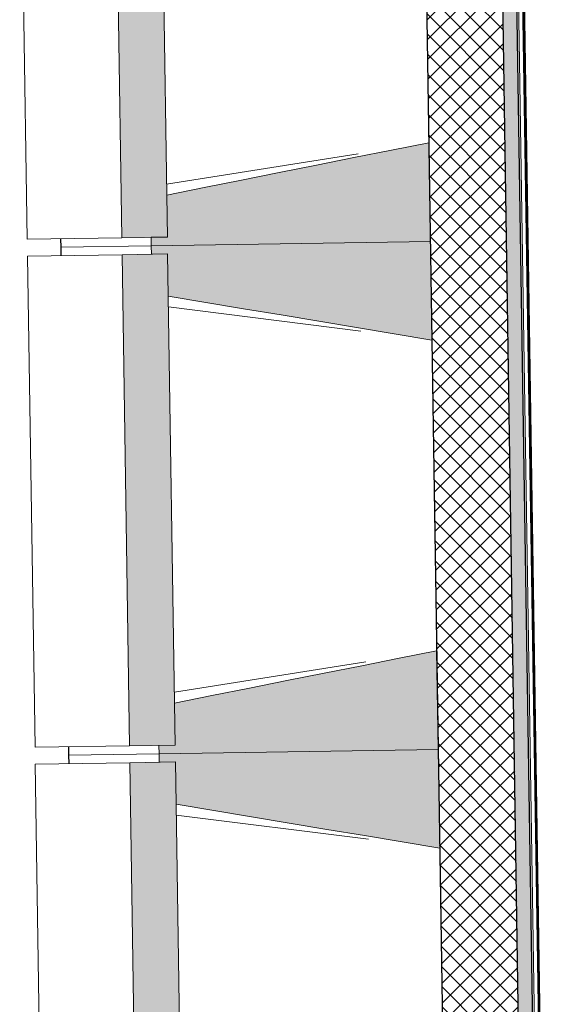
# Model space of a CAD drawing. Header units: millimetres. Extents: x -24070 to 30874, y -36590 to 4541.
# Tile 2 of 64: x -24044 to -23076, y -17323 to -15579. Entities that reach past the tile are written whole.
import ezdxf

# ---------------------------------------------------------------- set-up
doc = ezdxf.new("R2010")
doc.units = ezdxf.units.MM
for name, color, linetype, lineweight in [('A-FLOR-HRAL', 7, 'Continuous', 18), ('A-WALL', 7, 'Continuous', 25), ('A-WALL-PATT', 7, 'Continuous', 25), ('BATIEMENT', 7, 'Continuous', 18), ('BATIMENT', 7, 'Continuous', 25), ('SOLS', 7, 'Continuous', 25)]:
    doc.layers.add(name, color=color, linetype=linetype, lineweight=lineweight)

# ---------------------------------------------------------------- blocks, each defined once
blk = doc.blocks.new('Garde-corps - Garde-corps-505471-2021_015_1111_DCE_1_50_N0 FINI_PLB_EFS')
at = {"layer": 'A-FLOR-HRAL'}
for p, q in [((-23086, -20374.6), (-23168.6, -14989.8)), ((-23079, -20367.4), (-23161.5, -14989.7)), ((-23077.3, -20365.6), (-23159.8, -14989.7)), ((-23075.7, -20363.9), (-23158.1, -14989.7))]:
    blk.add_line(p, q, dxfattribs=at)
blk = doc.blocks.new('B02_ARC_rvt-1-2021_015_1111_DCE_1_50_N0 FINI_PLB_EFS')
at = {"layer": 'A-WALL-PATT', "lineweight": 18}
h = blk.add_hatch(dxfattribs=at)
h.set_pattern_fill('FP_1', color=256, style=0, pattern_type=2)
h.set_pattern_definition([(45, (0, 0), (-17.67767, 17.67767), []), (135, (0, 0), (-17.67767, -17.67767), [])])
h.paths.add_polyline_path([(-23246.5, -20540), (-23111.5, -20538), (-23208, -14246.7), (-23343, -14248.6), (-23247.1, -20500.7)])
at = {"layer": 'A-WALL-PATT', "lineweight": 5, "true_color": 0xdadada}
blk.add_hatch(color=254, dxfattribs=at).paths.add_polyline_path([(-23113.6, -20403), (-23088.6, -20402.7), (-23182.7, -14271.4), (-23207.7, -14271.7), (-23114, -20377.7)])
at = {"layer": 'A-WALL'}
blk.add_line((-23113.6, -20403), (-23207.7, -14271.7), dxfattribs=at)
at = {"layer": 'BATIEMENT', "lineweight": 25}
for p, q in [((-23342.6, -14273.6), (-23246.5, -20540)), ((-23089, -20377.7), (-23171.6, -14989.9))]:
    blk.add_line(p, q, dxfattribs=at)
at = {"layer": 'BATIEMENT', "lineweight": 18}
blk.add_blockref('Garde-corps - Garde-corps-505471-2021_015_1111_DCE_1_50_N0 FINI_PLB_EFS', (0, 0), dxfattribs=at)
blk = doc.blocks.new('B02_DC_STR_rvt-1-2021_015_1111_DCE_1_50_N0 FINI_PLB_EFS')
at = {"layer": 'BATIMENT', "lineweight": 5, "true_color": 0x787878}
for points in [[(-23863.3, -15965.1), (-23782.7, -15963.8), (-23796, -15093.9), (-23876.7, -15095.2), (-23863.4, -15963.8)], [(-23811.2, -15979.3), (-23316.6, -15971.7), (-23319.3, -15796.7), (-23783.8, -15889.4), (-23782.7, -15963.8), (-23811.4, -15964.3), (-23811.3, -15971.7)], [(-23313.9, -16146.7), (-23316.6, -15971.7), (-23811.2, -15979.3), (-23811, -15994.3), (-23782.2, -15994.3), (-23781.1, -16068.3), (-23316.6, -16146.2)], [(-23849.5, -16865), (-23768.9, -16863.7), (-23782.2, -15993.8), (-23862.9, -15995.1), (-23849.5, -16863.7)], [(-23797.4, -16879.2), (-23302.8, -16871.6), (-23305.5, -16696.6), (-23770, -16789.3), (-23768.9, -16863.7), (-23797.6, -16864.2), (-23797.5, -16871.6)], [(-23300.1, -17046.6), (-23302.8, -16871.6), (-23797.4, -16879.2), (-23797.2, -16894.2), (-23768.4, -16894.2), (-23767.3, -16968.2), (-23302.8, -17046.1)], [(-23835.7, -17764.9), (-23755.1, -17763.6), (-23768.4, -16893.7), (-23849.1, -16895), (-23835.7, -17763.6)]]:
    blk.add_hatch(color=8, dxfattribs=at).paths.add_polyline_path(points)
at = {"layer": 'BATIEMENT'}
for p, q in [((-23876.7, -15095.2), (-23863.3, -15965.1)), ((-23783.8, -15888.8), (-23794.9, -15168.9)), ((-23316.6, -15971.7), (-23319.3, -15796.7)), ((-23783.8, -15889.4), (-23782.7, -15963.8)), ((-23782.7, -15963.8), (-23783.8, -15889.4)), ((-23863.3, -15965.1), (-23782.7, -15963.8)), ((-23782.7, -15963.8), (-23811.4, -15964.3)), ((-23811.4, -15964.3), (-23811.2, -15979.3)), ((-23811.2, -15979.3), (-23316.6, -15971.7)), ((-23316.6, -15971.7), (-23811.2, -15979.3)), ((-23313.9, -16146.7), (-23316.6, -15971.7)), ((-23811.2, -15979.3), (-23811, -15994.3)), ((-23782.2, -15993.8), (-23862.9, -15995.1)), ((-23862.9, -15995.1), (-23849.5, -16865)), ((-23811, -15994.3), (-23782.2, -15993.8)), ((-23782.2, -15993.8), (-23781.1, -16068.3)), ((-23781.1, -16068.3), (-23782.2, -15993.8)), ((-23770, -16788.7), (-23781.1, -16068.8)), ((-23302.8, -16871.6), (-23305.5, -16696.6)), ((-23770, -16789.3), (-23768.9, -16863.7)), ((-23768.9, -16863.7), (-23770, -16789.3)), ((-23849.5, -16865), (-23768.9, -16863.7)), ((-23768.9, -16863.7), (-23797.6, -16864.2)), ((-23797.6, -16864.2), (-23797.4, -16879.2)), ((-23797.4, -16879.2), (-23302.8, -16871.6)), ((-23302.8, -16871.6), (-23797.4, -16879.2)), ((-23797.4, -16879.2), (-23797.2, -16894.2)), ((-23300.1, -17046.6), (-23302.8, -16871.6)), ((-23768.4, -16893.7), (-23849.1, -16895)), ((-23849.1, -16895), (-23835.7, -17764.9)), ((-23797.2, -16894.2), (-23768.4, -16893.7)), ((-23768.4, -16893.7), (-23767.3, -16968.2)), ((-23767.3, -16968.2), (-23768.4, -16893.7)), ((-23756.2, -17688.6), (-23767.3, -16968.7))]:
    blk.add_line(p, q, dxfattribs=at)
at = {"layer": 'BATIEMENT', "flags": 128}
for points in [[(-23319.3, -15796.7), (-23385.6, -15809.9), (-23452, -15823.2), (-23518.4, -15836.4), (-23584.7, -15849.7), (-23651.1, -15862.9), (-23717.5, -15876.1), (-23783.8, -15889.4)], [(-23781.1, -16068.3), (-23714.3, -16079.5), (-23647.6, -16090.7), (-23580.9, -16101.9), (-23514.1, -16113.1), (-23447.4, -16124.3), (-23380.7, -16135.5), (-23313.9, -16146.7)], [(-23305.5, -16696.6), (-23371.8, -16709.8), (-23438.2, -16723.1), (-23504.6, -16736.3), (-23570.9, -16749.6), (-23637.3, -16762.8), (-23703.7, -16776), (-23770, -16789.3)], [(-23767.3, -16968.2), (-23700.5, -16979.4), (-23633.8, -16990.6), (-23567.1, -17001.8), (-23500.3, -17013), (-23433.6, -17024.2), (-23366.8, -17035.4), (-23300.1, -17046.6)]]:
    blk.add_lwpolyline(points, dxfattribs=at)
at = {"layer": 'BATIMENT', "lineweight": 18}
for p, q in [((-24044.4, -15097.7), (-24031, -15967.6)), ((-23784.1, -15869.9), (-23444.6, -15816.4)), ((-23863.3, -15965.1), (-24031, -15967.6)), ((-23971.5, -15981.7), (-23971.8, -15966.7)), ((-23811.2, -15979.3), (-23971.5, -15981.7)), ((-23971.5, -15981.7), (-23811.2, -15979.3)), ((-23971.3, -15996.7), (-23971.5, -15981.7)), ((-24030.6, -15997.6), (-23862.9, -15995.1)), ((-24030.6, -15997.6), (-24017.2, -16867.5)), ((-23439.8, -16130.8), (-23780.8, -16087.7)), ((-23770.3, -16769.8), (-23430.8, -16716.3)), ((-23849.5, -16865), (-24017.2, -16867.5)), ((-23957.7, -16881.6), (-23957.9, -16866.6)), ((-23797.4, -16879.2), (-23957.7, -16881.6)), ((-23957.7, -16881.6), (-23797.4, -16879.2)), ((-23957.5, -16896.6), (-23957.7, -16881.6)), ((-24016.8, -16897.5), (-23849.1, -16895)), ((-24016.8, -16897.5), (-24003.4, -17767.4)), ((-23426, -17030.7), (-23767, -16987.6))]:
    blk.add_line(p, q, dxfattribs=at)
at = {"layer": 'SOLS'}
for p, q in [((-23971.8, -15966.7), (-23971.5, -15981.7)), ((-23971.5, -15981.7), (-23971.3, -15996.7)), ((-23957.9, -16866.6), (-23957.7, -16881.6)), ((-23957.7, -16881.6), (-23957.5, -16896.6))]:
    blk.add_line(p, q, dxfattribs=at)

msp = doc.modelspace()

# ---------------------------------------------------------------- block references
at = {"lineweight": 5}
for name in ['B02_DC_STR_rvt-1-2021_015_1111_DCE_1_50_N0 FINI_PLB_EFS', 'B02_ARC_rvt-1-2021_015_1111_DCE_1_50_N0 FINI_PLB_EFS']:
    msp.add_blockref(name, (0, 0), dxfattribs=at)

doc.saveas('drawing.dxf')
